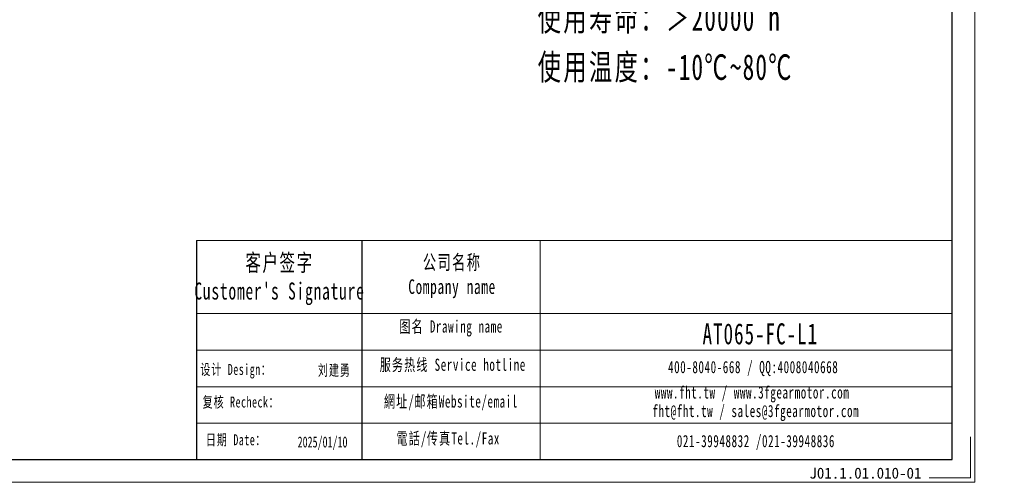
# Model space of a CAD drawing. Header units: millimetres. Extents: x -3 to 455, y -9 to 309.
# Tile 5 of 10: x 224 to 455, y -9 to 100. Entities that reach past the tile are written whole.
import ezdxf

# ---------------------------------------------------------------- set-up
doc = ezdxf.new("R2010")
doc.units = ezdxf.units.MM
doc.layers.add('6文字层', color=3, linetype='Continuous')
doc.layers.add('7标注层', color=4, linetype='Continuous')
for name, color, linetype, lineweight in [('SLD-0', 7, 'Continuous', 18), ('图框_外框线', 7, 'Continuous', 18), ('尺寸线层', 3, 'Continuous', 18)]:
    doc.layers.add(name, color=color, linetype=linetype, lineweight=lineweight)
doc.styles.add('标准', font='txt', dxfattribs={"width": 0.667})
doc.styles.add('样式 1', font='SimSun.ttf')

msp = doc.modelspace()

# ---------------------------------------------------------------- linework, layer by layer
msp.add_line((304.61279, 47.91098), (304.61279, -3.40068))
at = {"layer": '7标注层', "color": 0}
msp.add_line((265.90616, 47.91098), (265.90616, -3.3919), dxfattribs=at)
at = {"layer": '图框_外框线'}
for p, q in [((265.90616, 47.91098), (304.61279, 47.91098)), ((304.61279, 47.91098), (304.61279, -3.3919)), ((304.61279, 47.91098), (442.80657, 47.91098)), ((346.31657, 47.91098), (346.31657, -3.3919)), ((265.90616, 30.79117), (304.61279, 30.79117)), ((304.61279, 30.79117), (442.80657, 30.79117)), ((265.90616, 22.23126), (442.80657, 22.23126)), ((265.90616, 13.67136), (442.80657, 13.67136)), ((265.90616, 5.11145), (442.80657, 5.11145))]:
    msp.add_line(p, q, dxfattribs=at)
at = {"layer": '图框_外框线', "color": 3}
msp.add_lwpolyline([(-0.74794, -8.73593), (448.1506, -8.73593), (448.1506, 308.69946), (-0.74794, 308.69946)], close=True, dxfattribs=at)
at = {"layer": '图框_外框线', "color": 3, "lineweight": 25}
msp.add_lwpolyline([(25.97221, -3.3919), (442.80657, -3.3919), (442.80657, 303.35543), (25.97221, 303.35543)], close=True, dxfattribs=at)
at = {"layer": '图框_外框线', "color": 3}
msp.add_lwpolyline([(447.08179, 1.95213), (447.08179, -7.66713), (437.46254, -7.66713)], dxfattribs=at)

# ---------------------------------------------------------------- texts
at = {"layer": '6文字层', "insert": (409.39375, -5.29389), "char_height": 2.5719942, "width": 44.55149, "attachment_point": 1, "style": '样式 1'}
msp.add_mtext('J01.1.01.010-01', dxfattribs=at)
at = {"layer": 'SLD-0', "color": 1, "attachment_point": 2, "style": '标准'}
for s, insert, char_height, width in [("{\\fNSimSun|b0|i0|c134|p49;\\T1.1;客户签字\\PCustomer's Signature}", (285.32619, 44.74375), 3.9946226, 49.693517), ('{\\fNSimSun|b0|i0|c134|p49;\\T1.1;公司名称\\PCompany name}', (325.72918, 44.53169), 3.4239622, 44.3296202), ('{\\fNSimSun|b0|i0|c134|p49;\\T1.1;图名 Drawing name}', (325.49514, 29.21327), 2.8533019, 36.4899768), ('\\pt19.9731;{\\fNSimSun|b0|i0|c134|p49;\\H1.43926x;\\T1.1;\\C256;AT065-FC-L1}', (397.90036, 28.52429), 3.4239622, 15.379957), ('{\\fNSimSun|b0|i0|c134|p49;\\T1.1;设计 \\fNSimSun|b0|i0|c0|p49;Design\\fNSimSun|b0|i0|c134|p49;：}', (275.13855, 19.00474), 2.5719942, 32.892422), ('{\\fNSimSun|b0|i0|c134|p49;\\T1.1;刘建勇}', (298.18263, 18.81751), 2.5719942, 32.892422), ('{\\fNSimSun|b0|i0|c134|p49;\\T1.1;服务热线 Service hotline}', (325.89975, 20.24112), 2.8533019, 40.6533396), ('{\\fNSimSun|b0|i0|c134|p49;\\T1.1;400-8040-668 / QQ:4008040668}', (396.23472, 19.69592), 2.8533019, 83.0750513), ('{\\fNSimSun|b0|i0|c134|p49;\\T1.1;www.fht.tw / www.3fgearmotor.com }', (395.97163, 13.75288), 2.8533019, 83.1685708), ('{\\fNSimSun|b0|i0|c134|p49;\\T1.1;复核 \\fNSimSun|b0|i0|c0|p49;Recheck\\fNSimSun|b0|i0|c134|p49;：}', (276.31361, 11.37228), 2.5719942, 32.892422), ('{\\fNSimSun|b0|i0|c134|p49;\\T1.1;網址/邮箱Website/email}', (325.45547, 11.64457), 2.8533019, 42.3163001), ('\\pt34.23962;{\\fNSimSun|b0|i0|c134|p49;\\T1.1;fht@fht.tw / sales@3fgearmotor.com }', (396.84121, 9.40805), 2.8533019, 83.1685708), ('{\\fNSimSun|b0|i0|c134|p49;\\T1.1;日期 Date：}', (275.14636, 2.52236), 2.5719942, 32.892422), ('{\\fNSimSun|b0|i0|c134|p49;\\T1.1;電話/传真Tel./Fax}', (324.8162, 2.98099), 2.8533019, 42.8252412), ('{\\fNSimSun|b0|i0|c134|p49;\\T1.1;021-39948832 /021-39948836 }', (396.87104, 2.35714), 2.8533019, 63.5054953), ('{\\fNSimSun|b0|i0|c134|p49;2025/01/10}', (295.40407, 2.00809), 2.5719942, 32.892422)]:
    msp.add_mtext(s, dxfattribs=dict(at, insert=insert, char_height=char_height, width=width))
at = {"layer": '尺寸线层', "insert": (345.76739, 195.13527), "char_height": 6, "width": 82.5867473, "attachment_point": 1, "line_spacing_factor": 1.15057, "style": '标准'}
msp.add_mtext('{\\fNSimSun|b0|i0|c134|p49;\\T1.1;性能参数：\\P减速比：1:3~20\\P额定输出力矩：25 N.m\\P最大加速力矩：1.5倍额定扭矩\\P额定输入转速：3000 rpm\\P容许径向力：900 N\\P容许轴向力：450 N\\P回程间隙：≤10 arcmin\\P使用寿命：＞20000 h\\P使用温度：-10℃~80℃}', dxfattribs=at)

doc.saveas('drawing.dxf')
